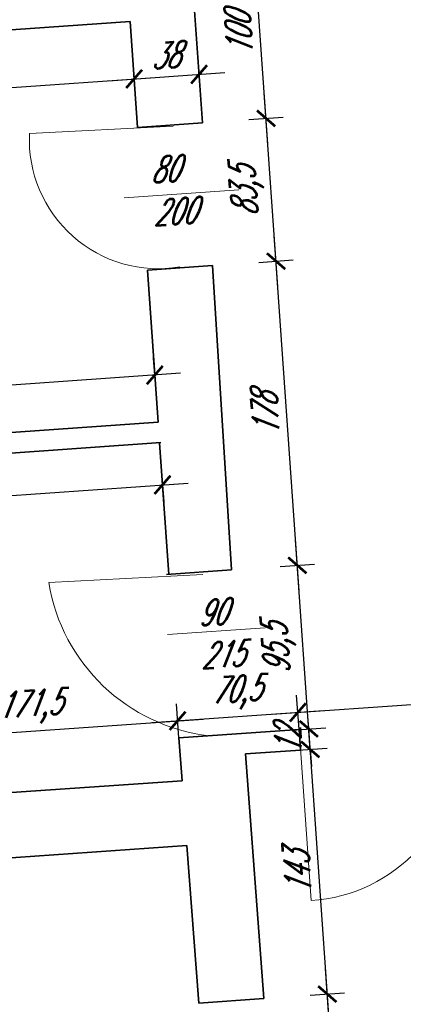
# Model space of a CAD drawing. Header units: millimetres. Extents: x 402 to 79005, y -7782 to 89952.
# Tile 214 of 256: x 22491 to 22714, y 39034 to 39608. Entities that reach past the tile are written whole.
import ezdxf

# ---------------------------------------------------------------- set-up
doc = ezdxf.new("R2010")
doc.units = ezdxf.units.MM
doc.header["$LTSCALE"] = 10
doc.layers.get('0').update_dxf_attribs({"lineweight": 0})
doc.layers.get('Defpoints').update_dxf_attribs({"color": 253})
for name, color, linetype, lineweight in [('01 parter - ściany', 253, 'Continuous', 35), ('03_drzwi', 253, 'Continuous', 15), ('05-01_wymiary', 253, 'Continuous', 5), ('05-03_opis', 253, 'Continuous', 5)]:
    doc.layers.add(name, color=color, linetype=linetype, lineweight=lineweight)
doc.styles.add('ariel', font='ARIAL.TTF', dxfattribs={"width": 0.8})
doc.styles.add('ariel_wym', font='simplex.shx', dxfattribs={"width": 0.65, "oblique": 25})
doc.dimstyles.new('ariel 50 wnętrze', dxfattribs={"dimtxt": 15, "dimasz": 10, "dimexe": 10, "dimexo": 0, "dimgap": 5, "dimtad": 1, "dimdec": 1, "dimrnd": 0.5, "dimtxsty": 'ariel_wym', "dimblk": 'ARCHTICK', "dimcen": 2.5, "dimdle": 15, "dimazin": 0, "dimtfac": 1, "dimtdec": 1, "dimtix": 1, "dimtmove": 0, "dimatfit": 3, "dimldrblk": 'DOT', "dimfxl": 0, "dimarcsym": 0})

# ---------------------------------------------------------------- blocks, each defined once
blk = doc.blocks.new('_ArchTick')
at = {"color": 0, "linetype": 'ByBlock', "const_width": 0.15}
blk.add_lwpolyline([(-0.5, -0.5), (0.5, 0.5)], dxfattribs=at)
blk = doc.blocks.new('*D467')
at = {"layer": '05-01_wymiary', "color": 0, "lineweight": -2}
for p, q in [((22678.17, 38923.8), (22669.03, 39054.48)), ((22660.1, 39038.82), (22680.05, 39040.21)), ((22667.15, 38938.06), (22687.1, 38939.46))]:
    blk.add_line(p, q, dxfattribs=at)
at = {"layer": 'Defpoints', "color": 0}
for p in [(22632.96, 39036.92), (22670.08, 39039.52), (22640, 38936.17)]:
    blk.add_point(p, dxfattribs=at)
at = {"layer": '05-01_wymiary', "color": 0, "lineweight": -2, "xscale": 10, "yscale": 10, "zscale": 10}
for p, rotation in [((22670.08, 39039.52), 94.00000000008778), ((22677.12, 38938.76), 274.0000000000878)]:
    blk.add_blockref('_ArchTick', p, dxfattribs=dict(at, rotation=rotation))
at = {"layer": '05-01_wymiary', "color": 0, "insert": (22661.13, 38988.27), "char_height": 15, "attachment_point": 5, "rotation": 94, "style": 'ariel_wym'}
blk.add_mtext('101', dxfattribs=at)
blk = doc.blocks.new('_Dot')
at = {"color": 0, "linetype": 'ByBlock', "lineweight": -2}
blk.add_line((-0.5, 0), (-1, 0), dxfattribs=at)
at = {"color": 0, "linetype": 'ByBlock', "const_width": 0.5}
blk.add_lwpolyline([(-0.25, 0, 1), (0.25, 0, 1)], format="xyb", close=True, dxfattribs=at)
blk = doc.blocks.new('*D468')
at = {"layer": '05-01_wymiary', "color": 0, "lineweight": -2}
for p, q in [((22671.12, 39024.55), (22659.05, 39197.24)), ((22650.12, 39181.58), (22670.07, 39182.97)), ((22660.1, 39038.82), (22680.05, 39040.21))]:
    blk.add_line(p, q, dxfattribs=at)
at = {"layer": 'Defpoints', "color": 0}
for p in [(22622.25, 39179.63), (22660.09, 39182.28), (22632.96, 39036.92)]:
    blk.add_point(p, dxfattribs=at)
at = {"layer": '05-01_wymiary', "color": 0, "lineweight": -2, "xscale": 10, "yscale": 10, "zscale": 10}
for p, rotation in [((22660.09, 39182.28), 94.00000000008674), ((22670.08, 39039.52), 274.0000000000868)]:
    blk.add_blockref('_ArchTick', p, dxfattribs=dict(at, rotation=rotation))
at = {"layer": '05-01_wymiary', "color": 0, "insert": (22652.62, 39110.02), "char_height": 15, "attachment_point": 5, "rotation": 94, "style": 'ariel_wym'}
blk.add_mtext('143', dxfattribs=at)
blk = doc.blocks.new('*D469')
at = {"layer": '05-01_wymiary', "color": 0, "lineweight": -2}
for p, q in [((22659.26, 39194.25), (22658.56, 39204.22)), ((22649.28, 39193.55), (22669.23, 39194.94)), ((22660.09, 39182.28), (22659.26, 39194.25)), ((22650.12, 39181.58), (22670.07, 39182.97)), ((22660.09, 39182.28), (22660.79, 39172.3))]:
    blk.add_line(p, q, dxfattribs=at)
at = {"layer": 'Defpoints', "color": 0}
for p in [(22621.41, 39191.6), (22659.26, 39194.25), (22622.25, 39179.63)]:
    blk.add_point(p, dxfattribs=at)
at = {"layer": '05-01_wymiary', "color": 0, "lineweight": -2, "xscale": 10, "yscale": 10, "zscale": 10}
for p, rotation in [((22659.26, 39194.25), 274.0000000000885), ((22660.09, 39182.28), 94.00000000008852)]:
    blk.add_blockref('_ArchTick', p, dxfattribs=dict(at, rotation=rotation))
at = {"layer": '05-01_wymiary', "color": 0, "insert": (22647.21, 39187.39), "char_height": 15, "attachment_point": 5, "rotation": 94, "style": 'ariel_wym'}
blk.add_mtext('12', dxfattribs=at)
blk = doc.blocks.new('*D470')
at = {"layer": '05-01_wymiary', "color": 0, "lineweight": -2}
for p, q in [((22660.3, 39179.28), (22651.54, 39304.58)), ((22642.61, 39288.92), (22662.56, 39290.31)), ((22649.28, 39193.55), (22669.23, 39194.94))]:
    blk.add_line(p, q, dxfattribs=at)
at = {"layer": 'Defpoints', "color": 0}
for p in [(22652.59, 39289.62), (22614.2, 39286.93), (22621.41, 39191.6)]:
    blk.add_point(p, dxfattribs=at)
at = {"layer": '05-01_wymiary', "color": 0, "lineweight": -2, "xscale": 10, "yscale": 10, "zscale": 10}
for p, rotation in [((22652.59, 39289.62), 94.00000000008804), ((22659.26, 39194.25), 274.000000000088)]:
    blk.add_blockref('_ArchTick', p, dxfattribs=dict(at, rotation=rotation))
at = {"layer": '05-01_wymiary', "color": 0, "insert": (22642.03, 39240.96), "char_height": 15, "attachment_point": 5, "rotation": 94, "style": 'ariel_wym'}
blk.add_mtext('95,5', dxfattribs=at)
blk = doc.blocks.new('*D471')
at = {"layer": '05-01_wymiary', "color": 0, "lineweight": -2}
for p, q in [((22653.63, 39274.65), (22639.13, 39482.04)), ((22630.2, 39466.38), (22650.15, 39467.78)), ((22642.61, 39288.92), (22662.56, 39290.31))]:
    blk.add_line(p, q, dxfattribs=at)
at = {"layer": 'Defpoints', "color": 0}
for p in [(22640.18, 39467.08), (22603.06, 39464.48), (22614.2, 39286.93)]:
    blk.add_point(p, dxfattribs=at)
at = {"layer": '05-01_wymiary', "color": 0, "lineweight": -2, "xscale": 10, "yscale": 10, "zscale": 10}
for p, rotation in [((22640.18, 39467.08), 94.00000000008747), ((22652.59, 39289.62), 274.0000000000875)]:
    blk.add_blockref('_ArchTick', p, dxfattribs=dict(at, rotation=rotation))
at = {"layer": '05-01_wymiary', "color": 0, "insert": (22633.91, 39377.48), "char_height": 15, "attachment_point": 5, "rotation": 94, "style": 'ariel_wym'}
blk.add_mtext('178', dxfattribs=at)
blk = doc.blocks.new('*D472')
at = {"layer": '05-01_wymiary', "color": 0, "lineweight": -2}
for p, q in [((22641.23, 39452.12), (22633.31, 39565.34)), ((22624.38, 39549.68), (22644.33, 39551.07)), ((22630.2, 39466.38), (22650.15, 39467.78))]:
    blk.add_line(p, q, dxfattribs=at)
at = {"layer": 'Defpoints', "color": 0}
for p in [(22597.24, 39547.78), (22634.35, 39550.38), (22603.06, 39464.48)]:
    blk.add_point(p, dxfattribs=at)
at = {"layer": '05-01_wymiary', "color": 0, "lineweight": -2, "xscale": 10, "yscale": 10, "zscale": 10}
for p, rotation in [((22634.35, 39550.38), 94.00000000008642), ((22640.18, 39467.08), 274.0000000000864)]:
    blk.add_blockref('_ArchTick', p, dxfattribs=dict(at, rotation=rotation))
at = {"layer": '05-01_wymiary', "color": 0, "insert": (22623.37, 39507.76), "char_height": 15, "attachment_point": 5, "rotation": 94, "style": 'ariel_wym'}
blk.add_mtext('83,5', dxfattribs=at)
blk = doc.blocks.new('*D473')
at = {"layer": '05-01_wymiary', "color": 0, "lineweight": -2}
for p, q in [((22635.4, 39535.41), (22626.33, 39665.1)), ((22617.4, 39649.43), (22637.35, 39650.83)), ((22624.38, 39549.68), (22644.33, 39551.07))]:
    blk.add_line(p, q, dxfattribs=at)
at = {"layer": 'Defpoints', "color": 0}
for p in [(22627.38, 39650.13), (22590.26, 39647.54), (22597.24, 39547.78)]:
    blk.add_point(p, dxfattribs=at)
at = {"layer": '05-01_wymiary', "color": 0, "lineweight": -2, "xscale": 10, "yscale": 10, "zscale": 10}
for p, rotation in [((22627.38, 39650.13), 94.00000000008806), ((22634.35, 39550.38), 274.0000000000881)]:
    blk.add_blockref('_ArchTick', p, dxfattribs=dict(at, rotation=rotation))
at = {"layer": '05-01_wymiary', "color": 0, "insert": (22618.4, 39599.38), "char_height": 15, "attachment_point": 5, "rotation": 94, "style": 'ariel_wym'}
blk.add_mtext('100', dxfattribs=at)
blk = doc.blocks.new('*D590')
at = {"layer": '05-01_wymiary', "color": 0, "lineweight": -2}
for p, q in [((22583.44, 39188.98), (22582.05, 39208.93)), ((22396.94, 39185.96), (22597.71, 39200)), ((22412.6, 39177.03), (22411.2, 39196.98))]:
    blk.add_line(p, q, dxfattribs=at)
at = {"layer": 'Defpoints', "color": 0}
for p in [(22582.74, 39198.95), (22583.44, 39188.94), (22412.88, 39173.01)]:
    blk.add_point(p, dxfattribs=at)
at = {"layer": '05-01_wymiary', "color": 0, "lineweight": -2, "xscale": 10, "yscale": 10, "zscale": 10}
for p, rotation in [((22582.74, 39198.95), 3.999999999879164), ((22411.9, 39187.01), 183.9999999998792)]:
    blk.add_blockref('_ArchTick', p, dxfattribs=dict(at, rotation=rotation))
at = {"layer": '05-01_wymiary', "color": 0, "insert": (22496.35, 39206.87), "char_height": 15, "attachment_point": 5, "rotation": 4, "style": 'ariel_wym'}
blk.add_mtext('171,5', dxfattribs=at)
blk = doc.blocks.new('*D591')
at = {"layer": '05-01_wymiary', "color": 0, "lineweight": -2}
for p, q in [((22653.58, 39193.88), (22652.18, 39213.83)), ((22583.44, 39188.98), (22582.05, 39208.93)), ((22567.78, 39197.91), (22667.85, 39204.9))]:
    blk.add_line(p, q, dxfattribs=at)
at = {"layer": 'Defpoints', "color": 0}
for p in [(22652.88, 39203.86), (22653.58, 39193.85), (22583.44, 39188.94)]:
    blk.add_point(p, dxfattribs=at)
at = {"layer": '05-01_wymiary', "color": 0, "lineweight": -2, "xscale": 10, "yscale": 10, "zscale": 10}
for p, rotation in [((22652.88, 39203.86), 3.999999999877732), ((22582.74, 39198.95), 183.9999999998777)]:
    blk.add_blockref('_ArchTick', p, dxfattribs=dict(at, rotation=rotation))
at = {"layer": '05-01_wymiary', "color": 0, "insert": (22616.84, 39215.3), "char_height": 15, "attachment_point": 5, "rotation": 4, "style": 'ariel_wym'}
blk.add_mtext('70,5', dxfattribs=at)
blk = doc.blocks.new('*D592')
at = {"layer": '05-01_wymiary', "color": 0, "lineweight": -2}
for p, q in [((22843.12, 39207.14), (22841.72, 39227.09)), ((22637.92, 39202.81), (22857.38, 39218.16)), ((22653.58, 39193.88), (22652.18, 39213.83))]:
    blk.add_line(p, q, dxfattribs=at)
at = {"layer": 'Defpoints', "color": 0}
for p in [(22842.42, 39217.11), (22843.12, 39207.1), (22653.58, 39193.85)]:
    blk.add_point(p, dxfattribs=at)
at = {"layer": '05-01_wymiary', "color": 0, "lineweight": -2, "xscale": 10, "yscale": 10, "zscale": 10}
for p, rotation in [((22842.42, 39217.11), 3.999999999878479), ((22652.88, 39203.86), 183.9999999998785)]:
    blk.add_blockref('_ArchTick', p, dxfattribs=dict(at, rotation=rotation))
at = {"layer": '05-01_wymiary', "color": 0, "insert": (22746.78, 39222.95), "char_height": 15, "attachment_point": 5, "rotation": 4, "style": 'ariel_wym'}
blk.add_mtext('190', dxfattribs=at)
blk = doc.blocks.new('*D596')
at = {"layer": '05-01_wymiary', "color": 0, "lineweight": -2}
for p, q in [((22556.65, 39583.39), (22558.05, 39563.44)), ((22161.78, 39545.75), (22572.31, 39574.46)), ((22176.04, 39556.77), (22177.44, 39536.82))]:
    blk.add_line(p, q, dxfattribs=at)
at = {"layer": 'Defpoints', "color": 0}
for p in [(22555.01, 39606.94), (22174.39, 39580.35), (22557.35, 39573.41)]:
    blk.add_point(p, dxfattribs=at)
at = {"layer": '05-01_wymiary', "color": 0, "lineweight": -2, "xscale": 10, "yscale": 10, "zscale": 10}
for p, rotation in [((22557.35, 39573.41), 3.999999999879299), ((22176.74, 39546.8), 183.9999999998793)]:
    blk.add_blockref('_ArchTick', p, dxfattribs=dict(at, rotation=rotation))
at = {"layer": '05-01_wymiary', "color": 0, "insert": (22366.07, 39574), "char_height": 15, "attachment_point": 5, "rotation": 4, "style": 'ariel_wym'}
blk.add_mtext('381,5', dxfattribs=at)
blk = doc.blocks.new('*D597')
at = {"layer": '05-01_wymiary', "color": 0, "lineweight": -2}
for p, q in [((22556.65, 39583.39), (22558.05, 39563.44)), ((22594.56, 39586.04), (22595.96, 39566.09)), ((22542.39, 39572.37), (22610.22, 39577.11))]:
    blk.add_line(p, q, dxfattribs=at)
at = {"layer": 'Defpoints', "color": 0}
for p in [(22590.26, 39647.54), (22555.01, 39606.94), (22595.26, 39576.06)]:
    blk.add_point(p, dxfattribs=at)
at = {"layer": '05-01_wymiary', "color": 0, "lineweight": -2, "xscale": 10, "yscale": 10, "zscale": 10}
for p, rotation in [((22595.26, 39576.06), 3.999999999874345), ((22557.35, 39573.41), 183.9999999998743)]:
    blk.add_blockref('_ArchTick', p, dxfattribs=dict(at, rotation=rotation))
at = {"layer": '05-01_wymiary', "color": 0, "insert": (22575.43, 39587.21), "char_height": 15, "attachment_point": 5, "rotation": 4, "style": 'ariel_wym'}
blk.add_mtext('38', dxfattribs=at)
blk = doc.blocks.new('*D605')
at = {"layer": '05-01_wymiary', "color": 0, "lineweight": -2}
for p, q in [((22570.13, 39390.65), (22568.74, 39410.6)), ((22584.4, 39401.67), (22103.57, 39368.05)), ((22119.23, 39359.12), (22117.84, 39379.07))]:
    blk.add_line(p, q, dxfattribs=at)
at = {"layer": 'Defpoints', "color": 0}
for p in [(22118.53, 39369.1), (22571.35, 39373.15), (22120.46, 39341.62)]:
    blk.add_point(p, dxfattribs=at)
at = {"layer": '05-01_wymiary', "color": 0, "lineweight": -2, "xscale": 10, "yscale": 10, "zscale": 10}
for p, rotation in [((22569.43, 39400.63), 3.99999999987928), ((22118.53, 39369.1), 183.9999999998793)]:
    blk.add_blockref('_ArchTick', p, dxfattribs=dict(at, rotation=rotation))
at = {"layer": '05-01_wymiary', "color": 0, "insert": (22343.11, 39397.33), "char_height": 15, "attachment_point": 5, "rotation": 4, "style": 'ariel_wym'}
blk.add_mtext('452', dxfattribs=at)
blk = doc.blocks.new('*D608')
at = {"layer": '05-01_wymiary', "color": 0, "lineweight": -2}
for p, q in [((22573.21, 39346.59), (22574.61, 39326.64)), ((22267.66, 39315.2), (22588.87, 39337.66)), ((22281.92, 39326.22), (22283.32, 39306.27))]:
    blk.add_line(p, q, dxfattribs=at)
at = {"layer": 'Defpoints', "color": 0}
for p in [(22572.19, 39361.18), (22280.9, 39340.81), (22573.91, 39336.62)]:
    blk.add_point(p, dxfattribs=at)
at = {"layer": '05-01_wymiary', "color": 0, "lineweight": -2, "xscale": 10, "yscale": 10, "zscale": 10}
for p, rotation in [((22573.91, 39336.62), 3.999999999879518), ((22282.62, 39316.25), 183.9999999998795)]:
    blk.add_blockref('_ArchTick', p, dxfattribs=dict(at, rotation=rotation))
at = {"layer": '05-01_wymiary', "color": 0, "insert": (22427.39, 39338.9), "char_height": 15, "attachment_point": 5, "rotation": 4, "style": 'ariel_wym'}
blk.add_mtext('292', dxfattribs=at)

msp = doc.modelspace()

# ---------------------------------------------------------------- linework, layer by layer
at = {"layer": '01 parter - ściany'}
for p, q in [((22597.237, 39547.78), (22590.261, 39647.537)), ((22174.394, 39580.346), (22555.007, 39606.937)), ((22559.329, 39545.13), (22555.007, 39606.937)), ((22559.329, 39545.13), (22597.237, 39547.78)), ((22565.154, 39461.833), (22603.061, 39464.484)), ((22571.355, 39373.154), (22565.154, 39461.833)), ((22614.195, 39286.932), (22603.061, 39464.484)), ((22190.744, 39346.539), (22571.355, 39373.154)), ((22280.902, 39340.814), (22572.943, 39361.235)), ((22577.563, 39284.371), (22572.192, 39361.183)), ((22614.195, 39286.932), (22576.288, 39284.281)), ((22583.443, 39188.944), (22653.582, 39193.849)), ((22653.582, 39193.849), (22654.419, 39181.878)), ((22585.314, 39164.014), (22583.443, 39188.944)), ((22622.249, 39179.629), (22654.419, 39181.878)), ((22632.96, 39036.92), (22622.249, 39179.629)), ((22414.343, 39152.059), (22585.314, 39164.014)), ((21987.096, 39084.09), (22588.158, 39126.12)), ((22595.052, 39034.269), (22588.158, 39126.12)), ((22632.96, 39036.92), (22595.052, 39034.269))]:
    msp.add_line(p, q, dxfattribs=at)
at = {"layer": '03_drzwi'}
for p, q in [((22496.334, 39541.56), (22580.224, 39545.847)), ((22551.638, 39504.066), (22618.485, 39508.74)), ((22507.546, 39279.646), (22597.428, 39284.239)), ((22576.853, 39249.275), (22633.901, 39253.264)), ((22660.557, 39094.092), (22653.582, 39193.849))]:
    msp.add_line(p, q, dxfattribs=at)
for centre, radius, start, end in [((22571.485, 39537.894), 75.241, 177.207155, 279.578151), ((22613.668, 39296.993), 107.531, 189.283301, 263.346221), ((22654.959, 39185.753), 91.831, 273.494941, 1.611161)]:
    msp.add_arc(centre, radius, start, end, dxfattribs=at)

# ---------------------------------------------------------------- texts
at = {"layer": '03_drzwi', "char_height": 15, "width": 160.59049, "attachment_point": 1, "rotation": 4, "style": 'ariel_wym'}
for s, insert in [('80\\P200', (22566.139, 39527.64)), ('90\\P215', (22594.006, 39269.203))]:
    msp.add_mtext(s, dxfattribs=dict(at, insert=insert))
at = {"layer": '05-03_opis', "insert": (22367.758, 39436.63), "char_height": 15.17836, "width": 209.16729, "attachment_point": 4, "style": 'ariel'}
msp.add_mtext('{\\fArial|b0|i0|c238|p34; H\\H0.7x;pom\\H1.429x; - 3,00m}', dxfattribs=at)

# ---------------------------------------------------------------- dimensions: what is measured, and where the dimension line sits
at = {"layer": '05-01_wymiary'}
for base, p1, p2, angle, picture, middle in [((22627.379, 39650.132), (22597.237, 39547.78), (22590.261, 39647.537), 94, '*D473', (22618.397, 39599.382)), ((22595.259, 39576.063), (22555.007, 39606.937), (22590.261, 39647.537), 4, '*D597', (22575.433, 39587.207)), ((22557.352, 39573.412), (22174.394, 39580.346), (22555.007, 39606.937), 4, '*D596', (22366.074, 39574)), ((22634.354, 39550.376), (22603.061, 39464.484), (22597.237, 39547.78), 94, '*D472', (22623.372, 39507.756)), ((22640.179, 39467.079), (22614.195, 39286.932), (22603.061, 39464.484), 94, '*D471', (22633.914, 39377.476)), ((22573.91, 39336.615), (22280.902, 39340.814), (22572.192, 39361.183), 4, '*D608', (22427.393, 39338.9)), ((22652.589, 39289.617), (22621.412, 39191.599), (22614.195, 39286.932), 94, '*D470', (22642.028, 39240.96)), ((22842.419, 39217.111), (22653.582, 39193.849), (22843.119, 39207.102), 4, '*D592', (22746.778, 39222.954)), ((22652.882, 39203.858), (22583.443, 39188.944), (22653.582, 39193.849), 4, '*D591', (22616.841, 39215.3)), ((22582.743, 39198.953), (22412.878, 39173.008), (22583.443, 39188.944), 4, '*D590', (22496.349, 39206.874)), ((22659.258, 39194.246), (22622.249, 39179.629), (22621.412, 39191.599), 94, '*D469', (22647.206, 39187.388)), ((22660.095, 39182.275), (22632.96, 39036.92), (22622.249, 39179.629), 94, '*D468', (22652.616, 39110.023)), ((22670.077, 39039.515), (22640.005, 38936.166), (22632.96, 39036.92), 94, '*D467', (22661.13, 38988.266))]:
    dim = msp.add_linear_dim(base=base, p1=p1, p2=p2, angle=angle, dimstyle='ariel 50 wnętrze', override={"dimtmove": 1}, dxfattribs=at)
    dim.commit()
    dim.dimension.update_dxf_attribs({"geometry": picture, "text_midpoint": middle})
dim = msp.add_linear_dim(base=(22118.535, 39369.096), p1=(22571.355, 39373.154), p2=(22120.456, 39341.624), angle=4, dimstyle='ariel 50 wnętrze', dxfattribs=at)
dim.commit()
dim.dimension.update_dxf_attribs({"geometry": '*D605', "text_midpoint": (22343.112, 39397.331)})

doc.saveas('drawing.dxf')
